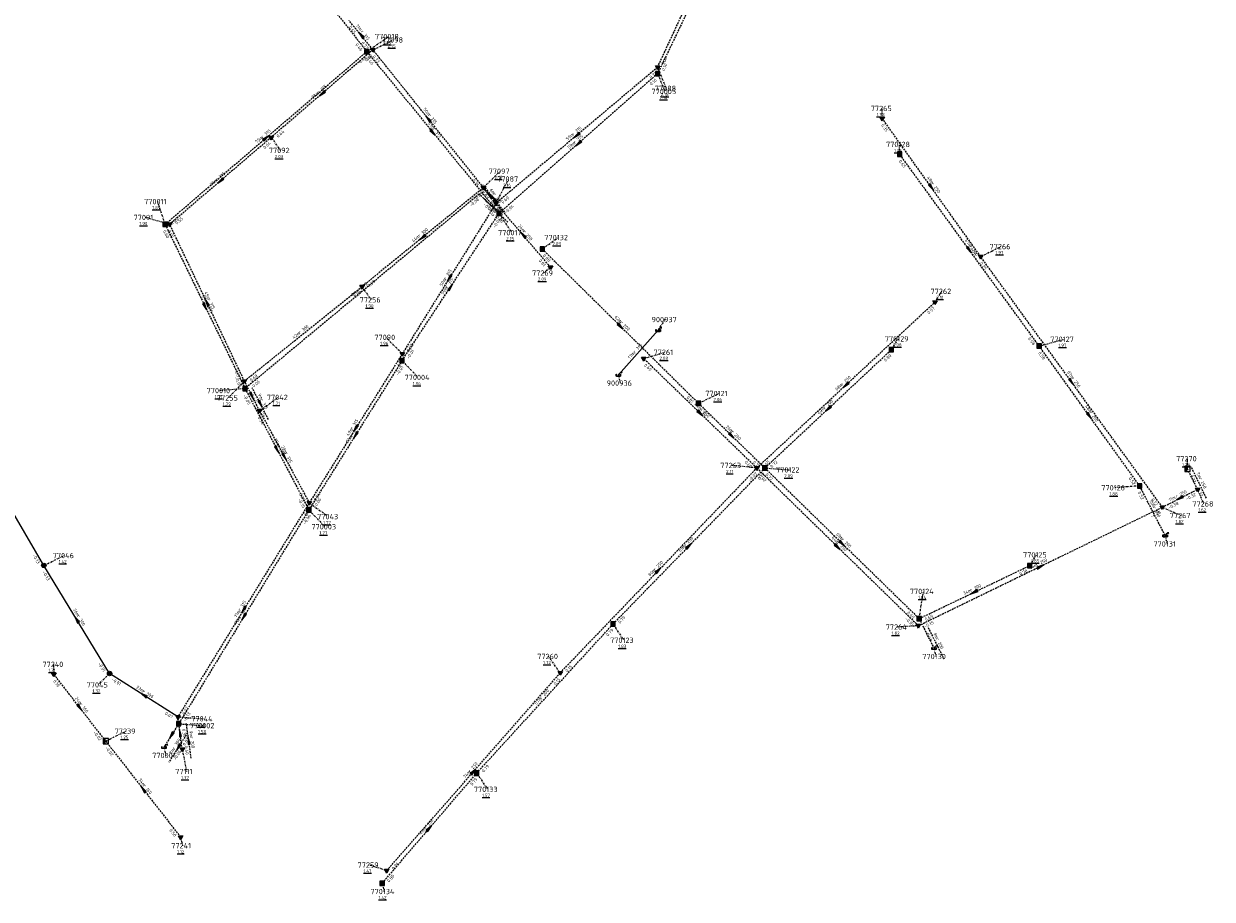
# Model space of a CAD drawing. Extents: x 188323 to 208361, y 565368 to 574910.
# Tile 254 of 256: x 202987 to 203321, y 573169 to 573415. Entities that reach past the tile are written whole.
import ezdxf

# ---------------------------------------------------------------- set-up
doc = ezdxf.new("R2010")
doc.units = 0
doc.linetypes.add('DASHDOT', pattern=[1, 0.5, -0.25, 0, -0.25])
doc.linetypes.add('DASHED', pattern=[0.75, 0.5, -0.25])
doc.layers.get('0').update_dxf_attribs({"linetype": 'CONTINUOUS'})
for name, color, linetype in [('RIO-AFM', 7, 'CONTINUOUS'), ('RIO-BOK', 7, 'CONTINUOUS'), ('RIO-DET', 7, 'CONTINUOUS'), ('RIO-KNP', 7, 'CONTINUOUS'), ('RIO-KNR', 7, 'CONTINUOUS'), ('RIO-LAG', 7, 'CONTINUOUS'), ('RIO-LAG_0B', 7, 'CONTINUOUS'), ('RIO-LAG_1B', 7, 'DASHED'), ('RIO-LAG_2B', 7, 'DASHED'), ('RIO-LEN', 7, 'CONTINUOUS'), ('RIO-MVD', 1, 'CONTINUOUS'), ('RIO-VRB', 6, 'DASHDOT'), ('RIO-VRH', 7, 'CONTINUOUS')]:
    doc.layers.add(name, color=color, linetype=linetype)
doc.styles.add('RIO-TXT', font='isocp.shx')

# ---------------------------------------------------------------- blocks, each defined once
blk = doc.blocks.new('L_VHR')
blk.add_lwpolyline([(-0.5, 0), (0.5, 0), (-0.5, 0.15), (-0.5, -0.15), (0.5, 0)])
blk = doc.blocks.new('K_UTB')
blk.add_lwpolyline([(0.5, 0.15), (0.5, -0.3), (-0.5, -0.3), (-0.5, 0.15), (-0.45, 0.15), (-0.45, -0.25), (0, -0.25), (0.45, -0.25), (0.45, 0.15)], close=True)
blk.add_lwpolyline([(0.85, 0.6), (0.55, 0.65), (0.614828, 0.459583), (0.850842, 0.598937)])
blk.add_arc((0.85, -0.25), 0.85, 90, 180)
at = {"style": 'RIO-TXT', "flags": 1}
blk.add_attdef('KNOOPNAAM', (2, 2), '', height=1, dxfattribs=at)
blk = doc.blocks.new('K_IPR')
blk.add_lwpolyline([(-0.5, -0.5), (0.5, -0.5), (0.5, 0.5), (-0.5, 0.5)], close=True)
blk.add_solid([(-0.5, 0.5), (0.5, 0.5), (-0.5, -0.5), (0.5, -0.5)])
at = {"style": 'RIO-TXT', "flags": 1}
blk.add_attdef('KNOOPNAAM', (2, 2), '', height=1, dxfattribs=at)
blk = doc.blocks.new('K_FIC')
blk.add_circle((0, 0), 0.0625)
at = {"style": 'RIO-TXT', "flags": 1}
blk.add_attdef('KNOOPNAAM', (2, 2), '', height=1, dxfattribs=at)
blk = doc.blocks.new('K_IPD')
blk.add_lwpolyline([(-0.496027, 0.307994), (0.503973, 0.307994), (0.003973, -0.558031)], close=True)
blk.add_solid([(-0.496027, 0.307994), (0.503973, 0.307994), (0.003973, -0.558031)])
at = {"style": 'RIO-TXT', "flags": 1}
blk.add_attdef('KNOOPNAAM', (2, 2), '', height=1, dxfattribs=at)
blk = doc.blocks.new('K_IPG')
blk.add_circle((0, 0), 0.5)
for points in [[(0, 0), (-0.5, 0), (-0.433013, 0.25)], [(0, 0), (-0.433013, -0.25), (-0.5, 0)], [(0, 0), (-0.433013, 0.25), (-0.25, 0.433013)], [(0, 0), (-0.25, -0.433013), (-0.433013, -0.25)], [(0, 0), (-0.25, 0.433013), (0, 0.5)], [(0, 0), (0, -0.5), (-0.25, -0.433013)], [(0, 0), (0, 0.5), (0.25, 0.433013)], [(0, 0), (0.25, 0.433013), (0.433013, 0.25)], [(0, 0), (0.433013, 0.25), (0.5, 0)], [(0, 0), (0.5, 0), (0.433013, -0.25)], [(0, 0), (0.433013, -0.25), (0.25, -0.433013)], [(0, 0), (0.25, -0.433013), (0, -0.5)]]:
    blk.add_solid(points)
at = {"style": 'RIO-TXT', "flags": 1}
blk.add_attdef('KNOOPNAAM', (2, 2), '', height=1, dxfattribs=at)
blk = doc.blocks.new('K_RGM')
blk.add_lwpolyline([(-0.6, 0.6), (-0.6, -0.6), (0.6, -0.6), (0.6, 0.6)], close=True)
blk.add_solid([(-0.6, 0.6), (0, 0.6), (-0.6, -0.6), (0, -0.6)])
at = {"style": 'RIO-TXT', "flags": 1}
blk.add_attdef('KNOOPNAAM', (2, 2), '', height=1, dxfattribs=at)
blk = doc.blocks.new('1179_06______770002____770001_')
at = {"layer": 'RIO-LAG_1B'}
blk.add_line((0, 0), (-5.226, -8.316), dxfattribs=at)
at = {"layer": 'RIO-VRH', "xscale": 2, "yscale": 2, "zscale": 2, "rotation": 237.833}
blk.add_blockref('L_VHR', (-2.613, -4.158), dxfattribs=at)
at = {"layer": 'RIO-AFM', "style": 'RIO-TXT'}
blk.add_text('r 300', height=0.9, rotation=417.833, dxfattribs=at).set_placement((-3.6125, -4.806))
at = {"layer": 'RIO-BOK', "style": 'RIO-TXT'}
for s, p in [('0.07', (-0.7111, -3.7583)), ('-0.06', (-3.296, -7.875))]:
    blk.add_text(s, height=0.9, rotation=417.833, dxfattribs=at).set_placement(p)
at = {"layer": 'RIO-LEN', "style": 'RIO-TXT'}
blk.add_text('8m', height=0.9, rotation=417.833, dxfattribs=at).set_placement((-4.4739, -6.178))
blk = doc.blocks.new('1180_06______770017____770007_')
at = {"layer": 'RIO-LAG_1B'}
blk.add_line((0, 0), (-7.016, 6.872), dxfattribs=at)
at = {"layer": 'RIO-AFM', "style": 'RIO-TXT'}
blk.add_text('r 315', height=0.9, rotation=315.5759, dxfattribs=at).set_placement((-3.9294, 4.5499))
at = {"layer": 'RIO-BOK', "style": 'RIO-TXT'}
for p in [(-6.9952, 4.8924), (-3.9082, 1.8702)]:
    blk.add_text('-0.06', height=0.9, rotation=315.5759, dxfattribs=at).set_placement(p)
at = {"layer": 'RIO-LEN', "style": 'RIO-TXT'}
blk.add_text('8m', height=0.9, rotation=315.5759, dxfattribs=at).set_placement((-5.087, 5.6832))
blk = doc.blocks.new('1200_06______770124____770130_')
at = {"layer": 'RIO-LAG_1B'}
blk.add_line((0, 0), (4.427, -8.767), dxfattribs=at)
at = {"layer": 'RIO-AFM', "style": 'RIO-TXT'}
blk.add_text('r 200', height=0.9, rotation=296.7637, dxfattribs=at).set_placement((2.1731, -3.1939))
at = {"layer": 'RIO-BOK', "style": 'RIO-TXT'}
blk.add_text('0.69', height=0.9, rotation=296.7637, dxfattribs=at).set_placement((-0.6187, -1.8806))
at = {"layer": 'RIO-LEN', "style": 'RIO-TXT'}
blk.add_text('9m', height=0.9, rotation=296.7637, dxfattribs=at).set_placement((1.4428, -1.7479))
blk = doc.blocks.new('1208_06______77042_____77255_')
at = {"layer": 'RIO-LAG_2B'}
blk.add_line((0, 0), (-4.479, 8.74), dxfattribs=at)
at = {"layer": 'RIO-VRH', "xscale": 2, "yscale": 2, "zscale": 2, "rotation": 297.121}
blk.add_blockref('L_VHR', (-2.2395, 4.37), dxfattribs=at)
at = {"layer": 'RIO-AFM', "style": 'RIO-TXT'}
blk.add_text('r 315', height=0.9, rotation=297.121, dxfattribs=at).set_placement((-2.2863, 5.5601))
at = {"layer": 'RIO-BOK', "style": 'RIO-TXT'}
for s, p in [('0.40', (-5.086, 6.8556)), ('0.38', (-2.8682, 2.5311))]:
    blk.add_text(s, height=0.9, rotation=297.121, dxfattribs=at).set_placement(p)
at = {"layer": 'RIO-LEN', "style": 'RIO-TXT'}
blk.add_text('9m', height=0.9, rotation=297.121, dxfattribs=at).set_placement((-3.0256, 7.0016))
blk = doc.blocks.new('1209_06______77111_____77044_')
at = {"layer": 'RIO-LAG_2B'}
blk.add_line((0, 0), (-1.319, 9.732), dxfattribs=at)
at = {"layer": 'RIO-VRH', "xscale": 2, "yscale": 2, "zscale": 2, "rotation": 97.706}
blk.add_blockref('L_VHR', (-0.6595, 4.866), dxfattribs=at)
at = {"layer": 'RIO-AFM', "style": 'RIO-TXT'}
blk.add_text('r 200', height=0.9, rotation=277.706, dxfattribs=at).set_placement((-0.3081, 6.004))
at = {"layer": 'RIO-BOK', "style": 'RIO-TXT'}
for s, p in [('0.34', (-2.5179, 8.1566)), ('0.40', (-1.8639, 3.3408))]:
    blk.add_text(s, height=0.9, rotation=277.706, dxfattribs=at).set_placement(p)
at = {"layer": 'RIO-LEN', "style": 'RIO-TXT'}
blk.add_text('9m', height=0.9, rotation=277.706, dxfattribs=at).set_placement((-0.5261, 7.6093))
blk = doc.blocks.new('1212_06______77087_____77097_')
at = {"layer": 'RIO-LAG_2B'}
blk.add_line((0, 0), (-6.11, 7.688), dxfattribs=at)
at = {"layer": 'RIO-VRH', "xscale": 2, "yscale": 2, "zscale": 2, "rotation": 128.4589}
blk.add_blockref('L_VHR', (-3.055, 3.844), dxfattribs=at)
at = {"layer": 'RIO-AFM', "style": 'RIO-TXT'}
blk.add_text('r 315', height=0.9, rotation=308.4589, dxfattribs=at).set_placement((-3.3349, 5.0013))
at = {"layer": 'RIO-BOK', "style": 'RIO-TXT'}
for s, p in [('0.89', (-6.3346, 5.721)), ('0.91', (-3.3099, 1.917))]:
    blk.add_text(s, height=0.9, rotation=308.4589, dxfattribs=at).set_placement(p)
at = {"layer": 'RIO-LEN', "style": 'RIO-TXT'}
blk.add_text('6m', height=0.9, rotation=308.4589, dxfattribs=at).set_placement((-4.3431, 6.2693))
blk = doc.blocks.new('1239_06______77268_____77270_')
at = {"layer": 'RIO-LAG_2B'}
blk.add_line((0, 0), (-4.286, 8.836), dxfattribs=at)
at = {"layer": 'RIO-AFM', "style": 'RIO-TXT'}
blk.add_text('r 250', height=0.9, rotation=295.8632, dxfattribs=at).set_placement((-2.1636, 5.6088))
at = {"layer": 'RIO-BOK', "style": 'RIO-TXT'}
for p in [(-4.9342, 6.9654), (-3.0477, 3.0791)]:
    blk.add_text('-0.32', height=0.9, rotation=295.8632, dxfattribs=at).set_placement(p)
at = {"layer": 'RIO-LEN', "style": 'RIO-TXT'}
blk.add_text('7m', height=0.9, rotation=295.8632, dxfattribs=at).set_placement((-2.8711, 7.0661))

msp = doc.modelspace()

# ---------------------------------------------------------------- linework, layer by layer
at = {"layer": 'RIO-LAG'}
msp.add_line((203153.808, 573316.48), (203164.992, 573329.024), dxfattribs=at)
at = {"layer": 'RIO-LAG_0B'}
for p, q in [((202992.192, 573262.912), (202966.496, 573306.816)), ((203010.704, 573232.512), (202992.192, 573262.912)), ((203029.904, 573220.288), (203010.704, 573232.512))]:
    msp.add_line(p, q, dxfattribs=at)
at = {"layer": 'RIO-LAG_1B'}
for p, q in [((203194.432, 573462.976), (203164.864, 573401.216)), ((203055.216, 573442.752), (203083.056, 573407.424)), ((203026.32, 573358.848), (203083.056, 573407.424)), ((203083.056, 573407.424), (203120.256, 573361.92)), ((203164.864, 573401.216), (203120.256, 573361.92)), ((203272.176, 573324.608), (203232.944, 573378.56)), ((203114.688, 573367.36), (203048.8, 573312.64)), ((203120.256, 573361.92), (203114.688, 573367.36)), ((203092.96, 573320.512), (203120.256, 573361.92)), ((203026.32, 573358.848), (203048.8, 573312.64)), ((203132.432, 573351.872), (203176.368, 573308.48)), ((203195.024, 573290.304), (203230.624, 573323.584)), ((203300.464, 573285.248), (203272.176, 573324.608)), ((203092.96, 573320.512), (203066.752, 573278.528)), ((203048.8, 573312.64), (203066.752, 573278.528)), ((203176.368, 573308.48), (203195.024, 573290.304)), ((203195.024, 573290.304), (203152.288, 573246.4)), ((203195.024, 573290.304), (203238.416, 573247.936)), ((203307.616, 573271.296), (203300.464, 573285.248)), ((203066.752, 573278.528), (203030.128, 573218.368)), ((203238.416, 573247.936), (203269.488, 573262.848)), ((203113.952, 573204.48), (203152.288, 573246.4)), ((203238.416, 573247.936), (203242.608, 573239.616)), ((203030.128, 573218.368), (203025.984, 573211.776)), ((203087.376, 573173.504), (203113.952, 573204.48))]:
    msp.add_line(p, q, dxfattribs=at)
at = {"layer": 'RIO-LAG_2B'}
for p, q in [((203164.832, 573403.008), (203193.728, 573465.28)), ((203084.768, 573407.936), (203078.064, 573416.128)), ((203084.768, 573407.936), (203056.144, 573383.296)), ((203115.872, 573369.152), (203084.768, 573407.936)), ((203164.832, 573403.008), (203119.376, 573364.736)), ((203255.712, 573349.76), (203228, 573388.672)), ((203056.144, 573383.296), (203027.6, 573358.848)), ((203115.872, 573369.152), (203081.696, 573341.312)), ((203119.376, 573364.736), (203115.872, 573369.152)), ((203119.376, 573364.736), (203093.024, 573322.432)), ((203134.704, 573346.816), (203119.376, 573364.736)), ((203048.624, 573314.752), (203027.6, 573358.848)), ((203306.832, 573279.296), (203255.712, 573349.76)), ((203048.624, 573314.752), (203081.696, 573341.312)), ((203192.752, 573290.304), (203242.848, 573336.96)), ((203093.024, 573322.432), (203066.864, 573280.512)), ((203192.752, 573290.304), (203160.928, 573321.088)), ((203052.864, 573306.432), (203048.624, 573314.752)), ((203052.864, 573306.432), (203066.864, 573280.512)), ((203137.456, 573232.704), (203192.752, 573290.304)), ((203192.752, 573290.304), (203238.192, 573245.952)), ((203316.736, 573284.288), (203313.888, 573290.112)), ((203306.832, 573279.296), (203316.736, 573284.288)), ((203066.864, 573280.512), (203029.904, 573220.288)), ((203238.192, 573245.952), (203306.832, 573279.296)), ((203088.656, 573177.088), (203137.456, 573232.704)), ((203009.6, 573213.504), (202995.008, 573232.32)), ((203031.136, 573211.2), (203029.904, 573220.288)), ((203009.6, 573213.504), (203030.704, 573186.432))]:
    msp.add_line(p, q, dxfattribs=at)
at = {"layer": 'RIO-VRB'}
for p, q in [((203083.05, 573407.4), (203089.1769, 573411.6378)), ((203084.76, 573407.91), (203090.4686, 573410.688)), ((203164.84, 573403.02), (203167.259, 573397.0714)), ((203164.86, 573401.21), (203166.9371, 573396.2011)), ((203228, 573388.66), (203227.9997, 573391.435)), ((203056.15, 573383.32), (203058.687, 573379.6247)), ((203232.94, 573378.54), (203232.9397, 573381.315)), ((203115.87, 573369.16), (203120.5234, 573373.7653)), ((203119.38, 573364.74), (203122.9169, 573371.5675)), ((203026.32, 573358.83), (203024.2411, 573365.2382)), ((203027.6, 573358.84), (203020.6321, 573360.7665)), ((203120.26, 573361.92), (203123.7969, 573356.4925)), ((203132.43, 573351.89), (203136.8249, 573355.1277)), ((203255.71, 573349.79), (203261.4186, 573352.568)), ((203134.7, 573346.79), (203132.7244, 573345.1336)), ((203081.7, 573341.3), (203084.237, 573337.6047)), ((203242.84, 573336.94), (203244.8164, 573339.9958)), ((203165, 573329), (203166.9764, 573332.0558)), ((203093.03, 573322.45), (203088.3753, 573327.0538)), ((203230.62, 573323.57), (203232.5964, 573326.6258)), ((203272.17, 573324.59), (203279.1375, 573326.5187)), ((203092.96, 573320.49), (203097.5072, 573315.7698)), ((203160.92, 573321.1), (203166.9027, 573322.855)), ((203153.81, 573316.5), (203154.3435, 573314.1716)), ((203048.62, 573314.73), (203044.0745, 573310.0084)), ((203048.8, 573312.61), (203041.8329, 573312.0791)), ((203052.87, 573306.43), (203058.1309, 573310.1678)), ((203176.37, 573308.48), (203182.0786, 573311.258)), ((203313.89, 573290.14), (203313.8897, 573292.915)), ((203192.75, 573290.33), (203185.675, 573291.0278)), ((203195.03, 573290.31), (203201.9975, 573289.7813)), ((203300.46, 573285.28), (203293.4929, 573284.7491)), ((203316.73, 573284.28), (203318.4652, 573280.2108)), ((203066.86, 573280.48), (203072.2794, 573276.6319)), ((203066.75, 573278.5), (203071.2972, 573273.7798)), ((203306.83, 573279.28), (203312.0909, 573276.9422)), ((203307.61, 573271.28), (203308.1435, 573268.9516)), ((202992.2, 573262.9), (202997.9086, 573265.678)), ((203269.49, 573262.83), (203271.4664, 573265.8858)), ((203238.41, 573247.94), (203239.6376, 573255.6077)), ((203152.28, 573246.41), (203155.3169, 573241.8486)), ((203238.19, 573245.92), (203232.2076, 573245.5631)), ((203242.61, 573239.61), (203243.1435, 573237.2816)), ((203137.45, 573232.72), (203134.187, 573237.3069)), ((202995, 573232.3), (202994.9997, 573235.075)), ((203010.7, 573232.5), (203007.4394, 573229.311)), ((203029.9, 573220.3), (203036.8675, 573219.7713)), ((203009.6, 573213.5), (203015.3086, 573216.278)), ((203030.13, 573218.37), (203037.0975, 573217.8413)), ((203025.98, 573211.77), (203026.5135, 573209.4416)), ((203031.13, 573211.2), (203032.3576, 573204.9323)), ((203113.96, 573204.48), (203116.9969, 573199.9186)), ((203030.7, 573186.4), (203031.2335, 573184.0716)), ((203088.65, 573177.06), (203083.6518, 573178.6398)), ((203087.37, 573173.51), (203087.9035, 573171.1816))]:
    msp.add_line(p, q, dxfattribs=at)

# ---------------------------------------------------------------- block references
at = {"layer": 'RIO-DET'}
for name, p in [('1212_06______77087_____77097_', (203121.888, 573362.24)), ('1180_06______770017____770007_', (203122.752, 573359.424)), ('1208_06______77042_____77255_', (203055.376, 573303.936)), ('1239_06______77268_____77270_', (203319.232, 573281.792)), ('1200_06______770124____770130_', (203240.912, 573245.44)), ('1209_06______77111_____77044_', (203033.632, 573208.704)), ('1179_06______770002____770001_', (203032.624, 573215.872))]:
    msp.add_blockref(name, p, dxfattribs=at)
at = {"layer": 'RIO-KNP', "xscale": 1.25, "yscale": 1.25, "zscale": 1.25}
for name, p in [('K_IPR', (203083.056, 573407.424)), ('K_IPD', (203084.768, 573407.936)), ('K_IPD', (203164.832, 573403.008)), ('K_IPR', (203164.864, 573401.216)), ('K_IPD', (203228, 573388.672)), ('K_IPD', (203056.144, 573383.296)), ('K_IPR', (203232.944, 573378.56)), ('K_FIC', (203114.688, 573367.36)), ('K_IPD', (203115.872, 573369.152)), ('K_IPD', (203119.376, 573364.736)), ('K_IPR', (203120.256, 573361.92)), ('K_IPR', (203026.32, 573358.848)), ('K_IPD', (203027.6, 573358.848)), ('K_IPR', (203132.432, 573351.872)), ('K_IPD', (203255.712, 573349.76)), ('K_IPD', (203134.704, 573346.816)), ('K_IPD', (203081.696, 573341.312)), ('K_IPD', (203242.848, 573336.96)), ('K_UTB', (203164.992, 573329.024)), ('K_IPR', (203230.624, 573323.584)), ('K_IPR', (203272.176, 573324.608)), ('K_IPR', (203092.96, 573320.512)), ('K_IPD', (203093.024, 573322.432)), ('K_IPD', (203160.928, 573321.088)), ('K_UTB', (203153.808, 573316.48)), ('K_IPD', (203048.624, 573314.752)), ('K_IPR', (203048.8, 573312.64)), ('K_IPD', (203052.864, 573306.432)), ('K_IPR', (203176.368, 573308.48)), ('K_IPD', (203192.752, 573290.304)), ('K_IPR', (203195.024, 573290.304)), ('K_RGM', (203313.888, 573290.112)), ('K_IPR', (203300.464, 573285.248)), ('K_IPD', (203316.736, 573284.288)), ('K_IPD', (203066.864, 573280.512)), ('K_IPD', (203306.832, 573279.296)), ('K_IPR', (203066.752, 573278.528)), ('K_UTB', (203307.616, 573271.296)), ('K_IPG', (202992.192, 573262.912)), ('K_IPR', (203269.488, 573262.848)), ('K_IPR', (203152.288, 573246.4)), ('K_IPD', (203238.192, 573245.952)), ('K_IPR', (203238.416, 573247.936)), ('K_UTB', (203242.608, 573239.616)), ('K_IPD', (202995.008, 573232.32)), ('K_IPG', (203010.704, 573232.512)), ('K_IPD', (203137.456, 573232.704)), ('K_IPD', (203029.904, 573220.288)), ('K_IPR', (203030.128, 573218.368)), ('K_RGM', (203009.6, 573213.504)), ('K_UTB', (203025.984, 573211.776)), ('K_IPD', (203031.136, 573211.2)), ('K_IPR', (203113.952, 573204.48)), ('K_IPD', (203030.704, 573186.432)), ('K_IPD', (203088.656, 573177.088)), ('K_IPR', (203087.376, 573173.504))]:
    msp.add_blockref(name, p, dxfattribs=at)
at = {"layer": 'RIO-VRH', "xscale": 2, "yscale": 2, "zscale": 2}
for p, rotation in [((203081.41, 573412.03), 129.1199), ((203070.455, 573395.615), 220.6746), ((203100.315, 573388.535), 128.764), ((203054.685, 573383.115), 40.5647), ((203101.655, 573384.66), 309.2938), ((203142.11, 573383.88), 220.0953), ((203142.56, 573381.565), 221.374), ((203041.875, 573371.08), 220.6071), ((203241.855, 573369.225), 305.4902), ((203117.625, 573366.95), 128.4589), ((203127.04, 573355.765), 130.4852), ((203098.785, 573355.23), 219.1876), ((203252.555, 573351.565), 306.0284), ((203106.205, 573343.595), 238.068), ((203106.61, 573341.205), 56.6117), ((203037.56, 573335.72), 295.9433), ((203038.11, 573336.785), 115.486), ((203154.4, 573330.185), 315.3521), ((203217.795, 573313.635), 222.9346), ((203281.27, 573314.535), 305.9477), ((203050.745, 573310.58), 297.121), ((203176.835, 573305.715), 315.9745), ((203212.825, 573306.94), 223.0574), ((203286.315, 573304.935), 305.7467), ((203079.855, 573299.495), 238.0219), ((203079.945, 573301.465), 238.0489), ((203185.7, 573299.395), 315.7667), ((203057.775, 573295.555), 297.7614), ((203059.865, 573293.455), 298.3359), ((203311.78, 573281.78), 206.7934), ((203216.72, 573269.125), 315.6793), ((203173.655, 573268.36), 405.7557), ((203215.47, 573268.125), 315.6613), ((203272.51, 573262.6), 25.9178), ((203165.1, 573261.525), 46.1674), ((203253.95, 573255.385), 205.5959), ((203048.38, 573250.39), 238.4376), ((203048.44, 573248.435), 238.6521), ((203001.45, 573247.7), 121.3286), ((203020.3, 573226.4), 147.5707), ((203002.3, 573222.9), 307.838), ((203028.055, 573215.07), 237.833), ((203030.515, 573215.75), 97.706), ((203113.05, 573204.89), 48.7524), ((203020.15, 573199.95), 487.9095), ((203100.665, 573188.995), 49.3465)]:
    msp.add_blockref('L_VHR', p, dxfattribs=dict(at, rotation=rotation))

# ---------------------------------------------------------------- texts
at = {"layer": 'RIO-AFM', "style": 'RIO-TXT'}
for s, rotation, p in [('r 315', 309.1199, (203081.2889, 573412.9759)), ('r 315', 400.6746, (203069.507, 573395.4746)), ('r 315', 308.764, (203100.2095, 573389.4894)), ('r 315', 40.5647, (203053.7444, 573382.9679)), ('r 315', 309.2938, (203101.5428, 573385.6153)), ('r 315', 400.0953, (203141.1562, 573383.7545)), ('r 315', 401.374, (203141.6091, 573381.418)), ('r 315', 400.6071, (203040.927, 573370.9408)), ('r 250', 305.4902, (203241.8034, 573370.1839)), ('r 300', 399.1876, (203097.8325, 573355.1159)), ('r 250', 310.4852, (203126.8994, 573356.7107)), ('r 200', 306.0284, (203252.4995, 573352.5266)), ('r 315', 418.068, (203105.3391, 573343.1797)), ('r 315', 56.6117, (203105.7466, 573340.8035)), ('r 200', 399.7305, (203080.7852, 573339.882)), ('r 315', 295.9433, (203037.6692, 573336.6746)), ('r 315', 295.486, (203038.2262, 573337.7381)), ('r 300', 38.7677, (203064.2153, 573327.8975)), ('r 200', 315.3521, (203154.1881, 573331.124)), ('r 315', 48.1602, (203158.4919, 573322.4797)), ('r 250', 42.9346, (203216.8613, 573313.4491)), ('r 250', 305.9477, (203281.221, 573315.5005)), ('r 250', 315.9745, (203176.6093, 573306.6474)), ('r 200', 43.0574, (203211.8918, 573306.7522)), ('r 315', 418.0489, (203079.079, 573301.0498)), ('r 200', 305.7467, (203286.2595, 573305.8935)), ('r 315', 418.0219, (203078.9888, 573299.0801)), ('r 200', 315.7667, (203185.4737, 573300.324)), ('r 315', 297.7614, (203057.8503, 573296.5106)), ('r 315', 298.3359, (203059.9282, 573294.4101)), ('r 250', 26.7934, (203310.8312, 573281.861)), ('r 200', 297.0604, (203304.1157, 573279.2311)), ('r 200', 405.7557, (203172.7179, 573268.1415)), ('r 200', 315.6793, (203216.5026, 573270.0624)), ('r 250', 315.6613, (203215.2535, 573269.0632)), ('r 250', 46.1674, (203164.1784, 573261.2869)), ('r 250', 25.9178, (203271.5628, 573262.6956)), ('r 200', 25.5959, (203253.0032, 573255.4858)), ('r 315', 418.4376, (203047.5111, 573249.9725)), ('r 315', 418.6521, (203047.5728, 573248.0142)), ('r 300', 301.3286, (203001.4649, 573248.658)), ('r 300', 327.5707, (203019.8878, 573227.2622)), ('r 200', 47.5709, (203132.2043, 573225.1842)), ('r 160', 307.838, (203002.2034, 573223.8511)), ('r 250', 48.7524, (203112.1399, 573204.6104)), ('r 160', 307.9095, (203020.0547, 573200.9031)), ('r 200', 49.3465, (203099.7578, 573188.7059))]:
    msp.add_text(s, height=0.9, rotation=rotation, dxfattribs=at).set_placement(p)
at = {"layer": 'RIO-BOK', "style": 'RIO-TXT'}
for s, rotation, p in [('0.65', 309.1199, (203077.8581, 573414.1806)), ('0.73', 309.1199, (203081.4316, 573409.7913)), ('0.46', 308.1939, (203079.7691, 573409.349)), ('0.82', 400.6746, (203082.9589, 573404.5444)), ('0.46', 40.5647, (203081.2556, 573404.0207)), ('0.46', 309.2938, (203082.8541, 573405.43)), ('0.73', 308.764, (203084.5459, 573405.9419)), ('0.10', 424.4122, (203166.7268, 573401.8692)), ('1.00', 65.1087, (203166.699, 573403.7007)), ('0.74', 400.0953, (203162.996, 573399.6833)), ('0.10', 401.374, (203163.0905, 573397.8326)), ('0.35', 305.4902, (203227.6738, 573386.7073)), ('0.64', 400.6746, (203058.1242, 573383.1719)), ('0.64', 400.6071, (203054.3451, 573379.9566)), ('0.65', 306.0284, (203232.6322, 573376.5843)), ('0.75', 308.764, (203112.5728, 573371.0774)), ('0.89', 399.1876, (203113.9797, 573365.8455)), ('0.69', 400.0953, (203121.3526, 573364.572)), ('-0.06', 399.7305, (203112.3994, 573363.7227)), ('-0.01', 309.2938, (203116.6072, 573364.2284)), ('0.69', 418.068, (203118.6609, 573360.9939)), ('0.77', 310.4852, (203119.2251, 573362.7663)), ('-0.04', 401.374, (203122.2359, 573361.796)), ('0.60', 40.5647, (203028.2938, 573358.6769)), ('0.55', 400.6071, (203029.574, 573358.6896)), ('-0.04', 56.6117, (203119.1725, 573357.7252)), ('0.60', 295.9433, (203025.6744, 573356.9585)), ('0.55', 295.486, (203026.9395, 573356.9737)), ('0.88', 315.3521, (203132.4431, 573349.9103)), ('0.25', 305.4902, (203252.5261, 573351.8926)), ('0.81', 310.4852, (203131.3336, 573348.5974)), ('0.25', 305.9477, (203255.3994, 573347.8348)), ('0.69', 399.1876, (203083.6697, 573341.1007)), ('0.69', 38.7677, (203079.8007, 573337.9788)), ('0.57', 42.9346, (203241.187, 573333.4895)), ('0.58', 306.0284, (203268.9766, 573326.6691)), ('0.52', 418.068, (203094.9582, 573322.8989)), ('-0.01', 56.6117, (203094.8992, 573320.8885)), ('0.58', 305.7467, (203271.8526, 573322.6359)), ('0.52', 418.0489, (203092.3097, 573318.7038)), ('0.69', 315.9745, (203160.9546, 573319.1206)), ('0.80', 43.0574, (203228.9746, 573320.1161)), ('0.57', 295.486, (203045.8507, 573317.3536)), ('0.69', 38.7677, (203050.588, 573314.5151)), ('-0.01', 418.0219, (203091.9522, 573316.2858)), ('-0.05', 295.9433, (203045.7746, 573315.698)), ('-0.06', 399.7305, (203050.7715, 573312.4294)), ('-0.05', 297.7614, (203048.2141, 573310.7189)), ('0.81', 315.3521, (203172.8793, 573310.0125)), ('0.74', 315.7667, (203176.3974, 573306.5004)), ('0.38', 298.3359, (203052.3031, 573304.5331)), ('0.60', 315.9745, (203189.2356, 573291.816)), ('0.72', 315.7667, (203191.5131, 573291.8003)), ('0.45', 42.9346, (203194.7285, 573290.2586)), ('0.72', 43.0574, (203197.0086, 573290.2429)), ('-0.02', 46.1674, (203190.9205, 573286.4024)), ('0.72', 405.7557, (203193.5234, 573286.8086)), ('-0.02', 315.6613, (203192.7738, 573288.3504)), ('0.72', 315.6793, (203195.0544, 573288.3304)), ('0.52', 305.7467, (203297.2674, 573287.3682)), ('0.29', 298.3359, (203063.9527, 573282.9573)), ('0.34', 418.0489, (203068.7883, 573280.9283)), ('0.52', 297.0604, (203299.851, 573283.3962)), ('-0.32', 26.7934, (203313.7003, 573281.1814)), ('-0.10', 297.7614, (203063.621, 573281.4865)), ('-0.06', 418.0219, (203068.6785, 573278.9473)), ('0.12', 305.9477, (203303.6499, 573281.3713)), ('-0.38', 26.7934, (203308.7106, 573278.6614)), ('-0.06', 418.6521, (203065.7773, 573274.2921)), ('0.34', 418.4376, (203066.1538, 573276.7362)), ('-0.28', 25.9178, (203303.7539, 573276.2284)), ('-0.13', 300.3516, (202988.9461, 573265.7458)), ('-0.13', 301.3286, (202991.733, 573260.9761)), ('0.70', 25.5959, (203266.8835, 573260.0289)), ('0.69', 315.6793, (203234.9103, 573249.4518)), ('0.79', 405.7557, (203154.2596, 573246.4374)), ('-0.15', 315.6613, (203234.3056, 573247.8115)), ('-0.15', 25.9178, (203240.0609, 573245.2727)), ('0.69', 25.5959, (203240.2773, 573247.2822)), ('0.79', 47.5709, (203150.9112, 573242.837)), ('-0.01', 301.3286, (203007.3897, 573235.285)), ('0.15', 46.1674, (203139.4293, 573232.7603)), ('0.10', 307.838, (202994.7541, 573230.3356)), ('-0.01', 327.5707, (203011.1318, 573230.5679)), ('0.15', 48.7524, (203136.1553, 573229.1197)), ('0.07', 418.4376, (203031.8252, 573220.7613)), ('0.07', 327.5707, (203026.1514, 573221.0376)), ('-0.13', 418.6521, (203032.0535, 573218.8385)), ('-0.02', 307.838, (203005.9895, 573215.8869)), ('-0.02', 307.9095, (203009.3565, 573211.5353)), ('0.79', 47.5709, (203115.9377, 573204.5688)), ('0.79', 49.3465, (203112.7025, 573200.8662)), ('0.50', 307.9095, (203027.4237, 573188.3608)), ('0.26', 48.7524, (203090.6255, 573177.1896)), ('0.80', 49.3465, (203089.344, 573173.6601))]:
    msp.add_text(s, height=0.9, rotation=rotation, dxfattribs=at).set_placement(p)
at = {"layer": 'RIO-KNR', "style": 'RIO-TXT'}
for s, p in [('770018', (203085.3519, 573410.8878)), ('77098', (203087.2811, 573409.938)), ('770005', (203163.1121, 573395.4511)), ('77088', (203164.0715, 573396.3214)), ('77265', (203224.8122, 573390.685)), ('77092', (203055.4995, 573378.8747)), ('770128', (203229.1147, 573380.565)), ('77097', (203117.3359, 573373.0153)), ('77087', (203119.7294, 573370.8175)), ('770011', (203020.4161, 573364.4882)), ('77091', (203017.4446, 573360.0165)), ('770017', (203119.9719, 573355.7425)), ('770132', (203132.9999, 573354.3777)), ('77266', (203258.2311, 573351.818)), ('77269', (203129.5369, 573344.3836)), ('77262', (203241.6289, 573339.2458)), ('77256', (203081.0495, 573336.8547)), ('900937', (203163.1514, 573331.3058)), ('77090', (203085.1878, 573326.3038)), ('770129', (203228.7714, 573325.8758)), ('770127', (203275.3125, 573325.7687)), ('77261', (203163.7152, 573322.105)), ('770004', (203093.6822, 573315.0198)), ('900936', (203150.5185, 573313.4216)), ('770010', (203038.0079, 573311.3291)), ('77255', (203040.887, 573309.2584)), ('77042', (203054.9434, 573309.4178)), ('770121', (203178.2536, 573310.508)), ('77270', (203310.7022, 573292.165)), ('77263', (203182.4875, 573290.2778)), ('770122', (203198.1725, 573289.0313)), ('770126', (203289.6679, 573283.9991)), ('77268', (203315.2777, 573279.4608)), ('77043', (203069.0919, 573275.8819)), ('77267', (203308.9034, 573276.1922)), ('770003', (203067.4722, 573273.0298)), ('770131', (203304.3185, 573268.2016)), ('77046', (202994.7211, 573264.928)), ('770125', (203267.6414, 573265.1358)), ('770124', (203235.8126, 573254.8577)), ('77264', (203229.0201, 573244.8131)), ('770123', (203151.4919, 573241.0986)), ('77260', (203130.9995, 573236.5569)), ('770130', (203239.3185, 573236.5316)), ('77240', (202991.8122, 573234.325)), ('77045', (203004.2519, 573228.561)), ('77044', (203033.68, 573219.0213)), ('77239', (203012.1211, 573215.528)), ('770002', (203033.2725, 573217.0913)), ('770001', (203022.6885, 573208.6916)), ('77111', (203029.1701, 573204.1823)), ('770133', (203113.1719, 573199.1686)), ('77241', (203028.046, 573183.3216)), ('77259', (203080.4643, 573177.8898)), ('770134', (203084.0785, 573170.4316))]:
    msp.add_text(s, height=1.5, dxfattribs=at).set_placement(p)
at = {"layer": 'RIO-LEN', "style": 'RIO-TXT'}
for s, rotation, p in [('11m', 309.1199, (203079.9252, 573414.651)), ('38m', 400.6746, (203067.8698, 573394.0657)), ('50m', 308.764, (203098.8562, 573391.1729)), ('59m', 309.2938, (203100.174, 573387.2862)), ('75m', 40.5647, (203052.1036, 573381.5631)), ('59m', 400.0953, (203139.5049, 573382.3621)), ('59m', 401.374, (203139.9892, 573379.9892)), ('38m', 400.6071, (203039.2881, 573369.5337)), ('48m', 305.4902, (203240.5485, 573371.9419)), ('24m', 310.4852, (203125.4961, 573358.3528)), ('44m', 399.1876, (203096.1593, 573353.7499)), ('67m', 306.0284, (203251.228, 573354.2728)), ('50m', 418.068, (203104.198, 573341.3457)), ('49m', 295.486, (203037.2958, 573339.6875)), ('86m', 399.7305, (203079.125, 573338.5002)), ('50m', 56.6117, (203104.5581, 573338.9998)), ('51m', 295.9433, (203036.7233, 573338.6165)), ('62m', 315.3521, (203152.6505, 573332.6411)), ('42m', 38.7677, (203062.5313, 573326.5449)), ('17m', 48.1602, (203157.0513, 573320.8703)), ('87m', 305.9477, (203279.9521, 573317.2485)), ('68m', 42.9346, (203215.28, 573311.9777)), ('44m', 315.9745, (203175.0553, 573308.1477)), ('49m', 43.0574, (203210.3137, 573305.2774)), ('48m', 305.7467, (203284.9967, 573307.6459)), ('50m', 418.0219, (203077.8462, 573297.2471)), ('49m', 418.0489, (203077.9373, 573299.2162)), ('26m', 315.7667, (203183.9252, 573301.83)), ('39m', 297.7614, (203056.8432, 573298.4215)), ('29m', 298.3359, (203058.902, 573296.3107)), ('16m', 297.0604, (203303.1321, 573281.1541)), ('11m', 26.7934, (203308.9032, 573280.8872)), ('64m', 315.6613, (203213.7078, 573270.572)), ('61m', 315.6793, (203214.9564, 573271.5707)), ('61m', 405.7557, (203171.2119, 573266.593)), ('76m', 25.9178, (203269.6201, 573261.7514)), ('80m', 46.1674, (203162.6826, 573259.7286)), ('34m', 25.5959, (203251.0552, 573254.5526)), ('36m', 301.3286, (203000.3409, 573250.5024)), ('71m', 418.4376, (203046.3819, 573248.1312)), ('70m', 418.6521, (203046.4504, 573246.1687)), ('23m', 327.5707, (203018.064, 573228.4195)), ('24m', 307.838, (203000.8774, 573225.5562)), ('57m', 47.5709, (203130.7471, 573223.5897)), ('34m', 307.9095, (203018.7267, 573202.6066)), ('74m', 48.7524, (203110.716, 573202.9863)), ('41m', 49.3465, (203098.3507, 573187.0671))]:
    msp.add_text(s, height=0.9, rotation=rotation, dxfattribs=at).set_placement(p)
at = {"layer": 'RIO-MVD', "style": 'RIO-TXT'}
for s, p in [('%%U2.18', (203087.6469, 573409.4878)), ('%%U2.15', (203088.9386, 573408.538)), ('%%U2.18', (203165.4071, 573394.0511)), ('%%U2.18', (203165.729, 573394.9214)), ('%%U1.93', (203226.4697, 573389.285)), ('%%U1.96', (203231.4097, 573379.165)), ('%%U2.03', (203057.157, 573377.4747)), ('%%U2.12', (203118.9934, 573371.6153)), ('%%U2.16', (203121.3869, 573369.4175)), ('%%U1.89', (203022.7111, 573363.0882)), ('%%U1.90', (203019.1021, 573358.6165)), ('%%U2.15', (203122.2669, 573354.3425)), ('%%U2.03', (203135.2949, 573352.9777)), ('%%U1.97', (203259.8886, 573350.418)), ('%%U2.09', (203131.1944, 573342.9836)), ('%%U1.90', (203082.707, 573335.4547)), ('%%U2.11', (203243.2864, 573337.8458)), ('%%U1.96', (203086.8453, 573324.9038)), ('%%U2.08', (203231.0664, 573324.4758)), ('%%U1.97', (203277.6075, 573324.3687)), ('%%U2.08', (203165.3727, 573320.705)), ('%%U1.96', (203095.9772, 573313.6198)), ('%%U1.77', (203040.3029, 573309.9291)), ('%%U2.06', (203180.5486, 573309.108)), ('%%U1.79', (203042.5445, 573307.8584)), ('%%U1.71', (203056.6009, 573308.0178)), ('%%U2.11', (203184.145, 573288.8778)), ('%%U1.78', (203312.3597, 573290.765)), ('%%U2.09', (203200.4675, 573287.6313)), ('%%U1.88', (203291.9629, 573282.5991)), ('%%U1.62', (203316.9352, 573278.0608)), ('%%U1.77', (203070.7494, 573274.4819)), ('%%U1.82', (203310.5609, 573274.7922)), ('%%U1.77', (203069.7672, 573271.6298)), ('%%U1.42', (202996.3786, 573263.528)), ('%%U1.85', (203269.9364, 573263.7358)), ('%%U1.84', (203238.1076, 573253.4577)), ('%%U1.82', (203230.6776, 573243.4131)), ('%%U1.83', (203153.7869, 573239.6986)), ('%%U1.72', (203132.657, 573235.1569)), ('%%U1.31', (202993.4697, 573232.925)), ('%%U1.32', (203005.9094, 573227.161)), ('%%U1.58', (203035.3375, 573217.6213)), ('%%U1.58', (203035.5675, 573215.6913)), ('%%U1.25', (203013.7786, 573214.128)), ('%%U1.37', (203030.8276, 573202.7823)), ('%%U1.57', (203115.4669, 573197.7686)), ('%%U1.12', (203029.7035, 573181.9216)), ('%%U1.47', (203082.1218, 573176.4898)), ('%%U1.42', (203086.3735, 573169.0316))]:
    msp.add_text(s, height=0.9, dxfattribs=at).set_placement(p)

doc.saveas('drawing.dxf')
